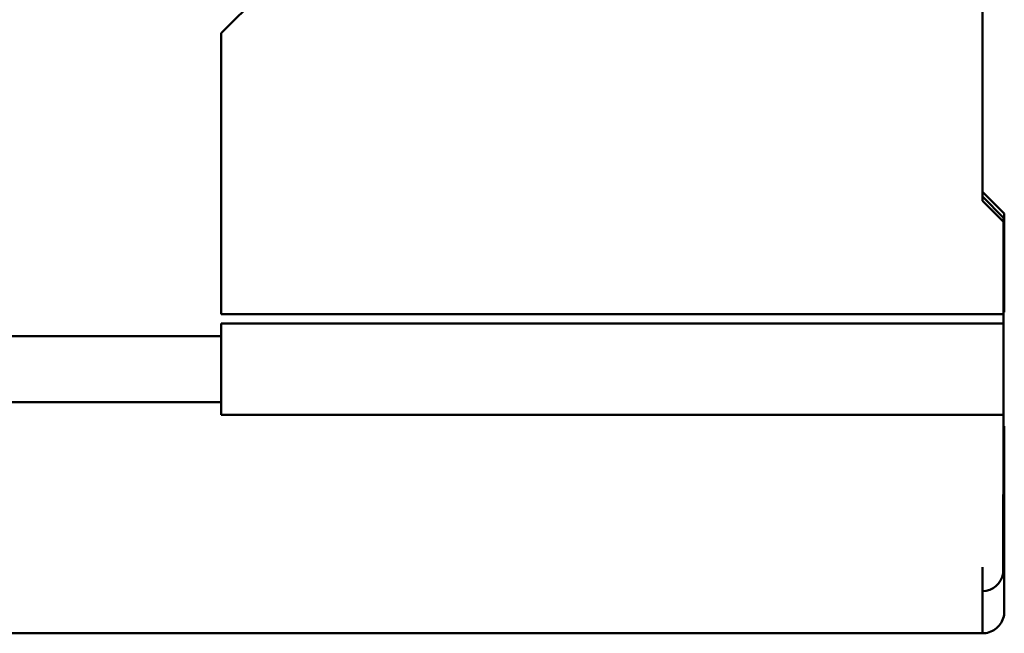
# Model space of a CAD drawing. Header units: inches. Extents: x 0.1 to 16.9, y 0.4 to 10.6.
# Tile 10 of 25: x 9.7 to 12.5, y 2.5 to 4.3. Entities that reach past the tile are written whole.
import ezdxf

# ---------------------------------------------------------------- set-up
doc = ezdxf.new("R2010")
doc.units = ezdxf.units.IN
doc.header["$MEASUREMENT"] = 0
doc.layers.add('Visible (ANSI)', color=7, linetype='Continuous', lineweight=50)

msp = doc.modelspace()

# ---------------------------------------------------------------- linework, layer by layer
at = {"layer": 'Visible (ANSI)'}
for p, q in [((10.2719, 4.2225), (10.4909, 4.4415)), ((12.4319, 4.3649), (12.4319, 3.7585)), ((10.2719, 3.4245), (10.2719, 4.2225)), ((12.4319, 3.7724), (12.4941, 3.7104)), ((12.4319, 3.7585), (12.4319, 3.7465)), ((12.4319, 3.7585), (12.4919, 3.6985)), ((12.4319, 3.7465), (12.4919, 3.6865)), ((12.4919, 3.6985), (12.4919, 3.6865)), ((12.4941, 3.7104), (12.4941, 3.4306)), ((12.4919, 3.6865), (12.4917, 3.4245)), ((12.4917, 3.4245), (10.2719, 3.4245)), ((12.4917, 3.4245), (12.4916, 3.3985)), ((12.4917, 3.4306), (12.4941, 3.4306)), ((10.2719, 3.3985), (10.2719, 3.3625)), ((12.4916, 3.3985), (10.2719, 3.3985)), ((12.4916, 3.3085), (12.4916, 3.3985)), ((10.2719, 3.3625), (9.5999, 3.3625)), ((10.2719, 3.3625), (10.2719, 3.2956)), ((12.4915, 3.2285), (12.4916, 3.3085)), ((10.2719, 3.2413), (10.2719, 3.2956)), ((10.2719, 3.2413), (10.2719, 3.1745)), ((12.4914, 3.1385), (12.4915, 3.2285)), ((9.5999, 3.1745), (10.2719, 3.1745)), ((10.2719, 3.1745), (10.2719, 3.1385)), ((10.2719, 3.1385), (12.4914, 3.1385)), ((12.4914, 3.1385), (12.491, 2.6881)), ((12.4941, 3.1063), (12.4914, 3.1063)), ((12.4941, 3.1063), (12.4941, 3.0915)), ((12.4941, 3.0915), (12.4941, 2.5805)), ((12.4319, 2.6385), (12.4319, 2.7065)), ((12.4319, 2.6385), (12.4319, 2.5185)), ((9.3339, 2.5185), (12.4319, 2.5185))]:
    msp.add_line(p, q, dxfattribs=at)
msp.add_arc((12.4319, 2.6984), 0.06, 269.9668, 350.122, dxfattribs=at)
msp.add_open_spline([(12.4941, 2.5805), (12.4941, 2.574), (12.492, 2.561), (12.4831, 2.5434), (12.4644, 2.5248), (12.445, 2.5184), (12.4319, 2.5185)], degree=3, knots=[0, 0, 0, 0, 0.199341, 0.398933, 0.598933, 1, 1, 1, 1], dxfattribs=at)

doc.saveas('drawing.dxf')
